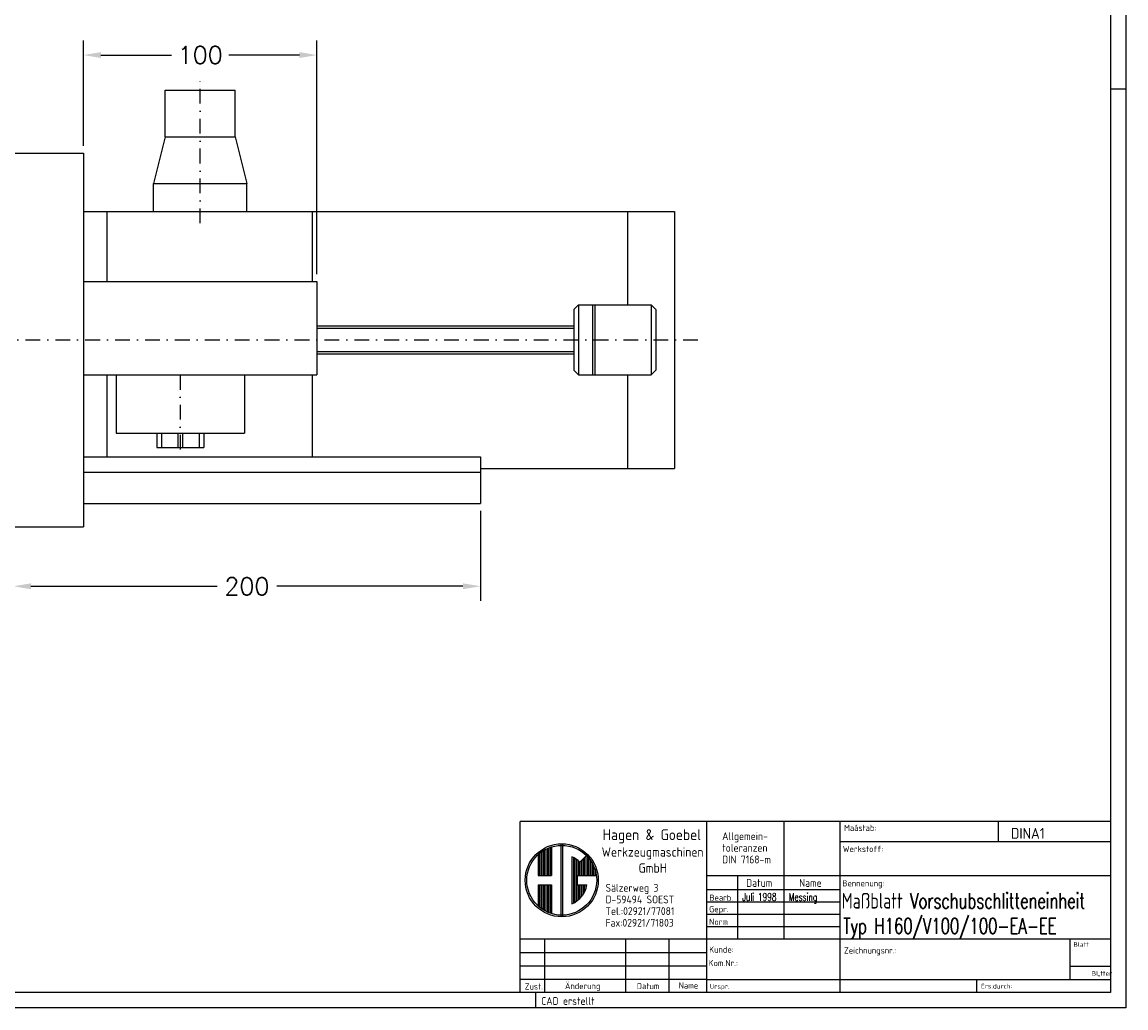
# Model space of a CAD drawing. Extents: x 212 to 4004, y 602 to 2184.
# Tile 2 of 11: x 854 to 1326, y 602 to 1024. Entities that reach past the tile are written whole.
import ezdxf
from ezdxf.enums import TextEntityAlignment as Align

# ---------------------------------------------------------------- set-up
doc = ezdxf.new("R2010")
doc.units = 0
doc.header["$MEASUREMENT"] = 0
doc.linetypes.add('AUSGEZOGEN', pattern=[0])
doc.linetypes.add('STRICHPUNKT2', pattern=[12.7, 6.35, -3.175, 0, -3.175])
doc.layers.get('0').update_dxf_attribs({"linetype": 'CONTINUOUS'})
for name, color, linetype in [('ATTRIBUTE', 241, 'CONTINUOUS'), ('BEMASSUNG', 6, 'CONTINUOUS'), ('KANTE', 3, 'CONTINUOUS'), ('MITTE', 6, 'STRICHPUNKT2'), ('TEXT02', 7, 'CONTINUOUS'), ('TEXT03', 2, 'CONTINUOUS'), ('TEXT05', 4, 'CONTINUOUS')]:
    doc.layers.add(name, color=color, linetype=linetype)
doc.styles.add('ACA_ISO', font='ISO9.SHX')
doc.styles.add('ISO', font='ISO9.SHX')
doc.styles.add('ROMANS', font='romans', dxfattribs={"height": 7.5})

msp = doc.modelspace()

# ---------------------------------------------------------------- linework, layer by layer
at = {"color": 7, "linetype": 'AUSGEZOGEN'}
for p, q in [((1326.32, 1389.28), (1326.32, 601.92)), ((1319.67, 995.6), (1326.32, 995.6)), ((1073.62, 608.57), (1073.62, 601.92)), ((1326.32, 601.92), (211.78, 601.92))]:
    msp.add_line(p, q, dxfattribs=at)
at = {"color": 5, "linetype": 'AUSGEZOGEN'}
for p, q in [((1319.67, 1382.63), (1319.67, 608.57)), ((1319.67, 608.57), (238.38, 608.57))]:
    msp.add_line(p, q, dxfattribs=at)
at = {"color": 5}
for p, q in [((1146.77, 681.72), (1066.97, 681.72)), ((1066.97, 608.57), (1066.97, 681.72)), ((1319.67, 681.72), (1146.77, 681.72)), ((1146.77, 681.72), (1146.77, 608.57)), ((1203.96, 608.57), (1203.96, 681.72)), ((1319.67, 658.44), (1146.77, 658.44)), ((1066.97, 631.45), (1146.77, 631.45)), ((1146.77, 631.45), (1319.67, 631.45)), ((1302.38, 614.16), (1302.38, 631.45))]:
    msp.add_line(p, q, dxfattribs=at)
for p, q in [((1180.02, 631.45), (1180.02, 681.72)), ((1271.79, 673.08), (1271.79, 681.72)), ((1319.67, 673.08), (1203.96, 673.08)), ((1160.07, 658.44), (1160.07, 631.45)), ((1203.96, 652.46), (1146.77, 652.46)), ((1203.96, 647.21), (1146.77, 647.21)), ((1203.96, 641.95), (1146.77, 641.95)), ((1203.96, 636.7), (1146.77, 636.7)), ((1077.61, 608.57), (1077.61, 631.45)), ((1112.19, 608.57), (1112.19, 631.45)), ((1130.81, 608.57), (1130.81, 631.45)), ((1066.97, 625.68), (1146.77, 625.68)), ((1066.97, 619.92), (1146.77, 619.92)), ((1302.38, 619.74), (1319.67, 619.74)), ((1146.77, 614.16), (1066.97, 614.16)), ((1146.77, 614.16), (1319.67, 614.16)), ((1262.48, 608.57), (1262.48, 614.16))]:
    msp.add_line(p, q)
for p in [(1066.97, 625.68), (1066.97, 619.92)]:
    msp.add_point(p)
at = {"layer": 'BEMASSUNG'}
for p, q in [((880, 971.12), (880, 1016.25)), ((980, 916.12), (980, 1016.25)), ((887.5, 1010), (917.77, 1010)), ((972.5, 1010), (942.23, 1010)), ((980, 893), (1090, 893)), ((980, 883), (1090, 883)), ((1050, 814.87), (1050, 776.25)), ((857.5, 782.5), (937.23, 782.5)), ((1042.5, 782.5), (962.77, 782.5))]:
    msp.add_line(p, q, dxfattribs=at)
for points in [[(887.5, 1011.25), (887.5, 1008.75), (880, 1010)], [(972.5, 1011.25), (972.5, 1008.75), (980, 1010)], [(857.5, 783.75), (857.5, 781.25), (850, 782.5)], [(1042.5, 783.75), (1042.5, 781.25), (1050, 782.5)]]:
    msp.add_solid(points, dxfattribs=at)
at = {"layer": 'KANTE'}
for p, q in [((915, 975), (915, 995)), ((915, 995), (945, 995)), ((945, 975), (945, 995)), ((915, 975), (910, 955)), ((915, 975), (945, 975)), ((945, 975), (950, 955)), ((430, 968), (880, 968)), ((880, 968), (880, 808)), ((910, 943), (910, 955)), ((910, 955), (950, 955)), ((950, 943), (950, 955)), ((880, 943), (978, 943)), ((890, 943), (890, 913)), ((978, 943), (978, 913)), ((978, 943), (1133, 943)), ((1113, 943), (1113, 903)), ((1133, 943), (1133, 833)), ((880, 913), (980, 913)), ((980, 913), (980, 873)), ((1090, 901), (1092, 903)), ((1092, 903), (1123, 903)), ((1092, 903), (1092, 873)), ((1098, 903), (1098, 873)), ((1099, 903), (1099, 873)), ((1123, 903), (1125, 901)), ((1123, 903), (1123, 873)), ((1090, 901), (1090, 875)), ((1125, 901), (1125, 875)), ((980, 894), (1090, 894)), ((980, 882), (1090, 882)), ((1092, 873), (1090, 875)), ((1125, 875), (1123, 873)), ((880, 873), (980, 873)), ((890, 873), (890, 838)), ((894, 873), (894, 848)), ((949, 873), (949, 848)), ((978, 873), (978, 838)), ((1092, 873), (1123, 873)), ((1113, 873), (1113, 833)), ((894, 848), (949, 848)), ((911.5, 848), (911.5, 842)), ((913.5, 848), (913.5, 842)), ((920.5, 848), (920.5, 842)), ((922.5, 848), (922.5, 842)), ((929.5, 848), (929.5, 842)), ((931.5, 848), (931.5, 842)), ((911.5, 842), (931.5, 842)), ((880, 838), (1050, 838)), ((1050, 838), (1050, 818)), ((1050, 833), (1133, 833)), ((880, 831.33), (1050, 831.33)), ((880, 818), (1050, 818)), ((430, 808), (880, 808))]:
    msp.add_line(p, q, dxfattribs=at)
at = {"layer": 'MITTE'}
for p, q in [((930, 938), (930, 1000)), ((420, 888), (1143, 888)), ((921.5, 873), (921.5, 838))]:
    msp.add_line(p, q, dxfattribs=at)
at = {"layer": 'TEXT05', "color": 5}
for p, q in [((1084.46, 672.22), (1084.46, 640.96)), ((1085.12, 672.22), (1085.12, 640.98)), ((1074.67, 667.61), (1074.67, 658.58)), ((1075.33, 668.18), (1075.33, 658.58)), ((1076, 668.69), (1076, 658.58)), ((1076.66, 669.15), (1076.66, 658.58)), ((1077.33, 669.56), (1077.33, 658.58)), ((1077.99, 669.92), (1077.99, 658.58)), ((1078.66, 670.24), (1078.66, 658.58)), ((1079.32, 670.52), (1079.32, 658.58)), ((1079.99, 670.76), (1079.99, 658.58)), ((1080.47, 671.01), (1080.47, 658.58)), ((1089.11, 666.67), (1089.11, 646.5)), ((1089.78, 666.36), (1089.78, 646.82)), ((1092.55, 664.35), (1095.37, 667.17)), ((1095.1, 666.9), (1095.1, 658.58)), ((1095.76, 666.67), (1095.76, 658.58)), ((1090.44, 665.99), (1090.44, 647.18)), ((1091.11, 665.56), (1091.11, 647.62)), ((1091.77, 665.05), (1091.77, 658.58)), ((1092.44, 664.46), (1092.44, 658.58)), ((1093.1, 664.9), (1093.1, 658.58)), ((1093.77, 665.57), (1093.77, 658.58)), ((1094.43, 666.23), (1094.43, 658.58)), ((1096.43, 665.99), (1096.43, 658.58)), ((1097.09, 665.1), (1097.09, 658.58)), ((1097.76, 664.05), (1097.76, 658.58)), ((1098.42, 662.76), (1098.42, 658.58)), ((1074.67, 658.58), (1080.47, 658.58)), ((1091.44, 658.58), (1091.44, 654.59)), ((1091.44, 658.58), (1099.62, 658.58)), ((1099.09, 661), (1099.09, 658.58)), ((1074.67, 654.59), (1080.47, 654.59)), ((1074.67, 654.59), (1074.67, 645.57)), ((1075.33, 654.59), (1075.33, 645)), ((1076, 654.59), (1076, 644.48)), ((1076.66, 654.59), (1076.66, 644.03)), ((1077.33, 654.59), (1077.33, 643.62)), ((1077.99, 654.59), (1077.99, 643.26)), ((1078.66, 654.59), (1078.66, 642.94)), ((1079.32, 654.59), (1079.32, 642.66)), ((1079.99, 654.59), (1079.99, 642.42)), ((1080.47, 654.59), (1080.47, 642.17)), ((1091.44, 654.59), (1095.58, 654.59)), ((1091.77, 654.59), (1091.77, 648.12)), ((1092.44, 654.59), (1092.44, 648.72)), ((1093.1, 654.59), (1093.1, 649.43)), ((1093.77, 654.59), (1093.77, 650.28)), ((1094.43, 654.59), (1094.43, 651.35)), ((1095.1, 654.59), (1095.1, 652.83))]:
    msp.add_line(p, q, dxfattribs=at)
for radius in [15.63, 14.96]:
    msp.add_circle((1084.79, 656.59), radius, dxfattribs=at)
for start, end in [(45, 66.8002), (293.1998, 349.5243)]:
    msp.add_arc((1084.79, 656.59), 10.97, start, end, dxfattribs=at)

# ---------------------------------------------------------------- texts
at = {"style": 'ACA_ISO'}
msp.add_text('CAD erstellt', height=3.325, dxfattribs=at).set_placement((1076.01, 603.23))
at = {"layer": 'ATTRIBUTE', "style": 'ACA_ISO', "flags": 4}
msp.add_attdef('DINA1', (1277.12, 674.35), 'DIN A1', height=4.655, dxfattribs=at)
at = {"layer": 'BEMASSUNG', "style": 'ROMANS'}
for s, p in [('100', (930, 1010)), ('200', (950, 782.5))]:
    msp.add_text(s, height=7.5, dxfattribs=at).set_placement(p, align=Align.MIDDLE_CENTER)
at = {"layer": 'BEMASSUNG', "style": 'ROMANS', "width": 0.7}
for s, p in [('Juli 1998', (1162.07, 647.8)), ('Messing', (1182.02, 647.74))]:
    msp.add_text(s, height=3.325, dxfattribs=at).set_placement(p)
at = {"layer": 'KANTE', "style": 'ROMANS', "width": 0.7}
for s, p in [('Maßblatt Vorschubschlitteneinheit', (1204.62, 644.48)), ('Typ H160/V100/100-EA-EE', (1205.29, 633.71))]:
    msp.add_text(s, height=6.65, dxfattribs=at).set_placement(p)
at = {"layer": 'TEXT02', "style": 'ISO'}
for s, p in [('Sälzerweg 3', (1103.53, 651.7)), ('D-59494 SOEST', (1103.53, 646.72)), ('Tel.:02921/77081', (1103.53, 641.73)), ('Fax:02921/71803', (1103.53, 636.74))]:
    msp.add_text(s, height=3.325, dxfattribs=at).set_placement(p)
at = {"layer": 'TEXT03', "color": 7, "style": 'ISO'}
for s, height, p in [('Maástab:', 2.66, (1205.64, 677.69)), ('Allgemein-', 3.325, (1153.47, 673.81)), ('toleranzen', 3.325, (1153.47, 668.82)), ('Werkstoff:', 2.66, (1205.13, 668.68)), ('DIN 7168-m', 3.325, (1153.47, 663.83)), ('Datum', 3.325, (1163.75, 653.78)), ('Name', 3.325, (1186.44, 653.78)), ('Bennenung:', 2.66, (1204.91, 653.97)), ('Bearb.', 2.66, (1148.02, 647.8)), ('Gepr.', 2.66, (1147.89, 642.91)), ('Norm', 2.66, (1147.89, 637.48)), ('Blatt', 1.995, (1303.83, 628.09)), ('Kunde:', 2.66, (1147.91, 625.57)), ('Zeichnungsnr.:', 2.66, (1205.62, 625.22)), ('Kom.Nr.:', 2.66, (1147.63, 619.8)), ('Bl„tter', 1.995, (1311.66, 615.71)), ('Zust.', 2.66, (1068.94, 609.8)), ('Änderung', 2.66, (1086.18, 609.96)), ('Datum', 2.66, (1116.95, 609.96)), ('Name', 2.66, (1134.87, 610.21)), ('Urspr.', 1.995, (1148.2, 610.13)), ('Ers.durch:', 1.995, (1264.31, 610.24))]:
    msp.add_text(s, height=height, dxfattribs=at).set_placement(p)
at = {"layer": 'TEXT03', "style": 'ISO'}
for s, p in [('Werkzeugmaschinen', (1101.87, 666.71)), ('GmbH', (1117.69, 659.83))]:
    msp.add_text(s, height=3.99, dxfattribs=at).set_placement(p)
at = {"layer": 'TEXT05', "style": 'ISO'}
msp.add_text('Hagen & Goebel', height=4.655, dxfattribs=at).set_placement((1102.28, 673.79))

doc.saveas('drawing.dxf')
